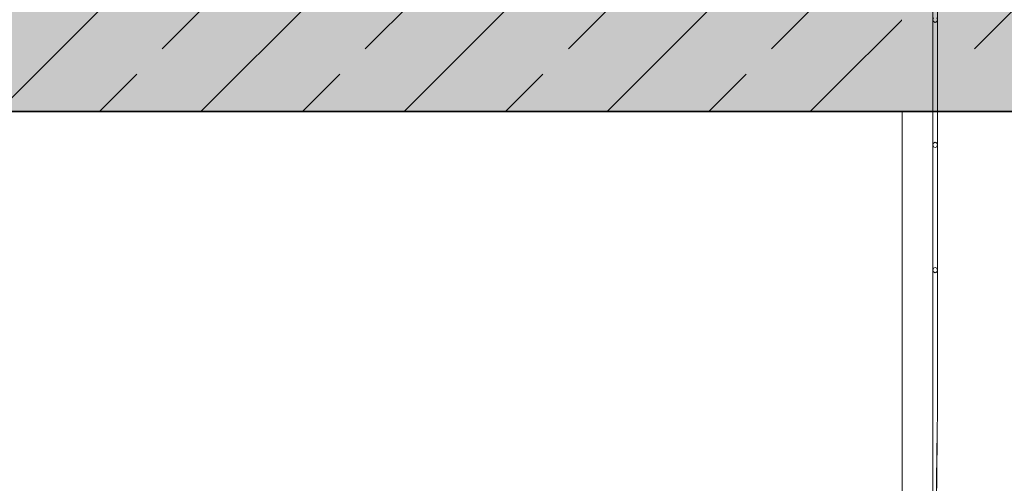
# Model space of a CAD drawing. Header units: millimetres. Extents: x -105953 to -79253, y 14617 to 35617.
# Tile 25 of 48: x -102210 to -101319, y 25391 to 25811. Entities that reach past the tile are written whole.
import ezdxf

# ---------------------------------------------------------------- set-up
doc = ezdxf.new("R2010")
doc.units = ezdxf.units.MM
doc.header["$MEASUREMENT"] = 0
doc.linetypes.add('Wipeout_Contour', pattern=[1000, 0, -1000])
doc.layers.add('Nowe_Konstrukcja - Schody', color=7, linetype='Continuous')
for name, color, linetype, lineweight, true_color in [('Nowe_Konstrukcja - Schody_Nr_pióra__101', 250, 'Continuous', 13, 0x333333), ('Nowe_Konstrukcja - Stropy_Nr_pióra__23', 7, 'Continuous', 13, 0x858585), ('Nowe_Konstrukcja - Ściany zew_Nr_pióra__23', 7, 'Continuous', 13, 0x858585)]:
    doc.layers.add(name, color=color, linetype=linetype, lineweight=lineweight, true_color=true_color)
for name, color, linetype, lineweight in [('Nowe_Konstrukcja - Schody_Nr_pióra__3', 7, 'Continuous', 13), ('Nowe_Konstrukcja - Stropy_Nr_pióra__21', 7, 'Continuous', 20), ('Nowe_Konstrukcja - Ściany zew_Nr_pióra__7', 7, 'Continuous', 35)]:
    doc.layers.add(name, color=color, linetype=linetype, lineweight=lineweight)
pattern_1 = [(45, (0, 0), (-91.92388, 91.92388), []), (45, (-45.96, 45.96), (-91.92388, 91.92388), [97.5, -32.5])]

msp = doc.modelspace()

# ---------------------------------------------------------------- hatches: boundary and pattern name
at = {"layer": 'Nowe_Konstrukcja - Stropy_Nr_pióra__23', "linetype": 'Continuous', "lineweight": 13, "true_color": 0x858585}
h = msp.add_hatch(dxfattribs=at)
h.set_pattern_fill('Beton_zbrojony_0001', color=252, style=0, pattern_type=2)
h.set_pattern_definition(pattern_1)
h.paths.add_polyline_path([(-102870.26, 25927.95), (-100086.62, 25927.95), (-100086.62, 25727.95), (-102870.26, 25727.95)])

# ---------------------------------------------------------------- linework, layer by layer
at = {"layer": 'Nowe_Konstrukcja - Stropy_Nr_pióra__21', "color": 7, "linetype": 'Continuous', "lineweight": 20, "flags": 128}
msp.add_lwpolyline([(-102870.26, 25927.95), (-100086.62, 25927.95), (-100086.62, 25727.95), (-102870.26, 25727.95)], close=True, dxfattribs=at)

# ---------------------------------------------------------------- next in the draw order: wipeouts: each hides what was drawn before it
at = {"color": 254, "linetype": 'Wipeout_Contour', "lineweight": 0, "ltscale": 1045583.809185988}
msp.add_wipeout([(-101411.62, 25954.54), (-101411.62, 25019.37), (-101381.62, 25019.37), (-101381.62, 25168.63), (-101383.03, 25169.33), (-101383.62, 25171.02), (-101383.62, 25941.55), (-101391.18, 25943.36), (-101399.29, 25949.85), (-101401.91, 25954.54)], dxfattribs=at).dxf.layer = 'Nowe_Konstrukcja - Schody'

# ---------------------------------------------------------------- next in the draw order: linework, layer by layer
at = {"layer": 'Nowe_Konstrukcja - Schody_Nr_pióra__101', "color": 250, "linetype": 'Continuous', "lineweight": 13, "true_color": 0x333333}
msp.add_line((-101411.62, 25019.37), (-101411.62, 25727.95), dxfattribs=at)

# ---------------------------------------------------------------- next in the draw order: wipeouts: each hides what was drawn before it
at = {"color": 254, "linetype": 'Wipeout_Contour', "lineweight": 0, "ltscale": 732152.72341}
msp.add_wipeout([(-101379.62, 25941.55), (-101379.62, 25362.23), (-101351.62, 25362.23), (-101351.62, 25954.54), (-101361.32, 25954.54), (-101363.94, 25949.85), (-101372.05, 25943.36)], dxfattribs=at).dxf.layer = 'Nowe_Konstrukcja - Schody'

# ---------------------------------------------------------------- next in the draw order: wipeouts: each hides what was drawn before it
at = {"color": 254, "linetype": 'Wipeout_Contour', "lineweight": 0, "ltscale": 418043.492293}
msp.add_wipeout([(-101383.62, 25290.8), (-101383.03, 25289.62), (-101383.03, 25461.05), (-101383.62, 25462.23)], dxfattribs=at).dxf.layer = 'Nowe_Konstrukcja - Schody'

# ---------------------------------------------------------------- next in the draw order: wipeouts: each hides what was drawn before it
at = {"color": 254, "linetype": 'Wipeout_Contour', "lineweight": 0, "ltscale": 418038.800764}
msp.add_wipeout([(-101381.62, 25460.56), (-101383.03, 25461.05), (-101383.03, 25289.62), (-101381.62, 25289.13)], dxfattribs=at).dxf.layer = 'Nowe_Konstrukcja - Schody'

# ---------------------------------------------------------------- next in the draw order: wipeouts: each hides what was drawn before it
at = {"color": 254, "linetype": 'Wipeout_Contour', "lineweight": 0, "ltscale": 418068.627821}
msp.add_wipeout([(-101381.62, 25362.23), (-101380.2, 25362.23), (-101380.2, 25461.05), (-101381.62, 25460.56)], dxfattribs=at).dxf.layer = 'Nowe_Konstrukcja - Schody'

# ---------------------------------------------------------------- next in the draw order: wipeouts: each hides what was drawn before it
at = {"color": 254, "linetype": 'Wipeout_Contour', "lineweight": 0, "ltscale": 418065.152839}
msp.add_wipeout([(-101380.2, 25461.05), (-101380.2, 25362.23), (-101379.62, 25362.23), (-101379.62, 25462.23)], dxfattribs=at).dxf.layer = 'Nowe_Konstrukcja - Schody'

# ---------------------------------------------------------------- next in the draw order: wipeouts: each hides what was drawn before it
at = {"color": 254, "linetype": 'Wipeout_Contour', "lineweight": 0, "ltscale": 418186.248772}
msp.add_wipeout([(-101383.62, 25584.37), (-101383.62, 25462.23), (-101383.03, 25461.05), (-101383.03, 25582.68)], dxfattribs=at).dxf.layer = 'Nowe_Konstrukcja - Schody'

# ---------------------------------------------------------------- next in the draw order: wipeouts: each hides what was drawn before it
at = {"color": 254, "linetype": 'Wipeout_Contour', "lineweight": 0, "ltscale": 418181.377542}
msp.add_wipeout([(-101383.03, 25461.05), (-101381.62, 25460.56), (-101381.62, 25581.98), (-101383.03, 25582.68)], dxfattribs=at).dxf.layer = 'Nowe_Konstrukcja - Schody'

# ---------------------------------------------------------------- next in the draw order: wipeouts: each hides what was drawn before it
at = {"color": 254, "linetype": 'Wipeout_Contour', "lineweight": 0, "ltscale": 418175.891842}
msp.add_wipeout([(-101381.62, 25460.56), (-101380.2, 25461.05), (-101380.2, 25582.68), (-101381.62, 25581.98)], dxfattribs=at).dxf.layer = 'Nowe_Konstrukcja - Schody'

# ---------------------------------------------------------------- next in the draw order: wipeouts: each hides what was drawn before it
at = {"color": 254, "linetype": 'Wipeout_Contour', "lineweight": 0, "ltscale": 418173.005147}
msp.add_wipeout([(-101379.62, 25584.37), (-101380.2, 25582.68), (-101380.2, 25461.05), (-101379.62, 25462.23)], dxfattribs=at).dxf.layer = 'Nowe_Konstrukcja - Schody'

# ---------------------------------------------------------------- next in the draw order: linework, layer by layer
at = {"layer": 'Nowe_Konstrukcja - Schody_Nr_pióra__101', "color": 250, "linetype": 'Continuous', "lineweight": 13, "true_color": 0x333333}
for p, q in [((-101383.62, 25290.8), (-101383.62, 25462.23)), ((-101381.62, 25302.24), (-101379.62, 25462.23))]:
    msp.add_line(p, q, dxfattribs=at)

# ---------------------------------------------------------------- next in the draw order: wipeouts: each hides what was drawn before it
at = {"color": 254, "linetype": 'Wipeout_Contour', "lineweight": 0, "ltscale": 418302.163547}
msp.add_wipeout([(-101383.62, 25697.7), (-101383.62, 25584.37), (-101383.03, 25586.06), (-101383.03, 25696.01)], dxfattribs=at).dxf.layer = 'Nowe_Konstrukcja - Schody'

# ---------------------------------------------------------------- next in the draw order: wipeouts: each hides what was drawn before it
at = {"color": 254, "linetype": 'Wipeout_Contour', "lineweight": 0, "ltscale": 418298.283264}
msp.add_wipeout([(-101381.62, 25695.31), (-101383.03, 25696.01), (-101383.03, 25586.06), (-101381.62, 25586.77)], dxfattribs=at).dxf.layer = 'Nowe_Konstrukcja - Schody'

# ---------------------------------------------------------------- next in the draw order: wipeouts: each hides what was drawn before it
at = {"color": 254, "linetype": 'Wipeout_Contour', "lineweight": 0, "ltscale": 418292.799116}
msp.add_wipeout([(-101381.62, 25695.31), (-101381.62, 25586.77), (-101380.2, 25586.06), (-101380.2, 25696.01)], dxfattribs=at).dxf.layer = 'Nowe_Konstrukcja - Schody'

# ---------------------------------------------------------------- next in the draw order: wipeouts: each hides what was drawn before it
at = {"color": 254, "linetype": 'Wipeout_Contour', "lineweight": 0, "ltscale": 418288.923631}
msp.add_wipeout([(-101380.2, 25586.06), (-101379.62, 25584.37), (-101379.62, 25697.7), (-101380.2, 25696.01)], dxfattribs=at).dxf.layer = 'Nowe_Konstrukcja - Schody'

# ---------------------------------------------------------------- next in the draw order: hatches: boundary and pattern name
at = {"layer": 'Nowe_Konstrukcja - Schody_Nr_pióra__101', "linetype": 'Continuous', "lineweight": 13, "true_color": 0x333333}
h = msp.add_hatch(dxfattribs=at)
h.set_pattern_fill('Beton_zbrojony_0001', color=250, style=0, pattern_type=2)
h.set_pattern_definition(pattern_1)
h.paths.add_polyline_path([(-101383.03, 25586.06), (-101383.62, 25584.37), (-101383.03, 25582.68), (-101381.62, 25581.98), (-101380.2, 25582.68), (-101379.62, 25584.37), (-101380.2, 25586.06), (-101381.62, 25586.77)])

# ---------------------------------------------------------------- next in the draw order: linework, layer by layer
at = {"layer": 'Nowe_Konstrukcja - Schody_Nr_pióra__101', "color": 250, "linetype": 'Continuous', "lineweight": 13, "true_color": 0x333333}
for p, q in [((-101383.62, 25462.23), (-101383.62, 25584.37)), ((-101379.62, 25462.23), (-101379.62, 25584.37))]:
    msp.add_line(p, q, dxfattribs=at)
at = {"layer": 'Nowe_Konstrukcja - Schody_Nr_pióra__3', "color": 7, "linetype": 'Continuous', "lineweight": 13}
for p, q in [((-101383.62, 25584.37), (-101383.03, 25586.06)), ((-101383.03, 25582.68), (-101383.62, 25584.37)), ((-101383.03, 25586.06), (-101381.62, 25586.77)), ((-101381.62, 25581.98), (-101383.03, 25582.68)), ((-101380.2, 25586.06), (-101381.62, 25586.77)), ((-101381.62, 25581.98), (-101380.2, 25582.68)), ((-101379.62, 25584.37), (-101380.2, 25586.06)), ((-101380.2, 25582.68), (-101379.62, 25584.37))]:
    msp.add_line(p, q, dxfattribs=at)

# ---------------------------------------------------------------- next in the draw order: wipeouts: each hides what was drawn before it
at = {"color": 254, "linetype": 'Wipeout_Contour', "lineweight": 0, "ltscale": 418413.547834}
msp.add_wipeout([(-101383.62, 25811.04), (-101383.62, 25697.7), (-101383.03, 25699.4), (-101383.03, 25809.34)], dxfattribs=at).dxf.layer = 'Nowe_Konstrukcja - Schody'

# ---------------------------------------------------------------- next in the draw order: wipeouts: each hides what was drawn before it
at = {"color": 254, "linetype": 'Wipeout_Contour', "lineweight": 0, "ltscale": 418409.668586}
msp.add_wipeout([(-101381.62, 25808.64), (-101383.03, 25809.34), (-101383.03, 25699.4), (-101381.62, 25700.1)], dxfattribs=at).dxf.layer = 'Nowe_Konstrukcja - Schody'

# ---------------------------------------------------------------- next in the draw order: wipeouts: each hides what was drawn before it
at = {"color": 254, "linetype": 'Wipeout_Contour', "lineweight": 0, "ltscale": 418404.185897}
msp.add_wipeout([(-101381.62, 25808.64), (-101381.62, 25700.1), (-101380.2, 25699.4), (-101380.2, 25809.34)], dxfattribs=at).dxf.layer = 'Nowe_Konstrukcja - Schody'

# ---------------------------------------------------------------- next in the draw order: wipeouts: each hides what was drawn before it
at = {"color": 254, "linetype": 'Wipeout_Contour', "lineweight": 0, "ltscale": 418400.311443}
msp.add_wipeout([(-101380.2, 25699.4), (-101379.62, 25697.7), (-101379.62, 25811.04), (-101380.2, 25809.34)], dxfattribs=at).dxf.layer = 'Nowe_Konstrukcja - Schody'

# ---------------------------------------------------------------- next in the draw order: hatches: boundary and pattern name
at = {"layer": 'Nowe_Konstrukcja - Schody_Nr_pióra__101', "linetype": 'Continuous', "lineweight": 13, "true_color": 0x333333}
h = msp.add_hatch(dxfattribs=at)
h.set_pattern_fill('Beton_zbrojony_0001', color=250, style=0, pattern_type=2)
h.set_pattern_definition(pattern_1)
h.paths.add_polyline_path([(-101383.03, 25812.73), (-101383.62, 25811.04), (-101383.03, 25809.34), (-101381.62, 25808.64), (-101380.2, 25809.34), (-101379.62, 25811.04), (-101380.2, 25812.73), (-101381.62, 25813.43)])
h = msp.add_hatch(dxfattribs=at)
h.set_pattern_fill('Beton_zbrojony_0001', color=250, style=0, pattern_type=2)
h.set_pattern_definition(pattern_1)
h.paths.add_polyline_path([(-101383.03, 25699.4), (-101383.62, 25697.7), (-101383.03, 25696.01), (-101381.62, 25695.31), (-101380.2, 25696.01), (-101379.62, 25697.7), (-101380.2, 25699.4), (-101381.62, 25700.1)])
at = {"layer": 'Nowe_Konstrukcja - Ściany zew_Nr_pióra__23', "linetype": 'Continuous', "lineweight": 13, "true_color": 0x858585}
h = msp.add_hatch(dxfattribs=at)
h.set_pattern_fill('Beton_zbrojony_0001', color=252, style=0, pattern_type=2)
h.set_pattern_definition(pattern_1)
h.paths.add_polyline_path([(-103086.62, 32727.95), (-103086.61, 18993.94), (-102846.61, 18993.94), (-102846.61, 22127.94), (-100086.62, 22127.94), (-100086.62, 18993.94), (-99846.62, 18993.94), (-99846.62, 32927.95), (-100086.62, 32927.95), (-100086.62, 29527.94), (-102846.61, 29527.94), (-102846.62, 32727.95), (-102846.61, 32927.95), (-103086.62, 32927.95)])
h.paths.add_polyline_path([(-102846.61, 25927.94), (-102846.61, 29327.95), (-100086.62, 29327.95), (-100086.62, 26047.95), (-100086.62, 25927.94)], flags=0)
h.paths.add_polyline_path([(-102846.61, 22327.94), (-102846.61, 25727.95), (-100086.62, 25727.95), (-100086.62, 25587.95), (-100086.62, 25567.94), (-100086.62, 25547.94), (-100086.62, 22447.95), (-100086.62, 22327.94)], flags=0)

# ---------------------------------------------------------------- next in the draw order: linework, layer by layer
at = {"layer": 'Nowe_Konstrukcja - Schody_Nr_pióra__101', "color": 250, "linetype": 'Continuous', "lineweight": 13, "true_color": 0x333333}
for p, q in [((-101383.62, 25811.04), (-101383.62, 25924.37)), ((-101379.62, 25811.04), (-101379.62, 25924.37)), ((-101383.62, 25697.7), (-101383.62, 25811.04)), ((-101379.62, 25697.7), (-101379.62, 25811.04)), ((-101383.62, 25584.37), (-101383.62, 25697.7)), ((-101379.62, 25584.37), (-101379.62, 25697.7))]:
    msp.add_line(p, q, dxfattribs=at)
at = {"layer": 'Nowe_Konstrukcja - Schody_Nr_pióra__3', "color": 7, "linetype": 'Continuous', "lineweight": 13}
for p, q in [((-101383.62, 25811.04), (-101383.03, 25812.73)), ((-101379.62, 25811.04), (-101380.2, 25812.73)), ((-101383.03, 25809.34), (-101383.62, 25811.04)), ((-101381.62, 25808.64), (-101383.03, 25809.34)), ((-101381.62, 25808.64), (-101380.2, 25809.34)), ((-101380.2, 25809.34), (-101379.62, 25811.04)), ((-101383.62, 25697.7), (-101383.03, 25699.4)), ((-101383.03, 25696.01), (-101383.62, 25697.7)), ((-101383.03, 25699.4), (-101381.62, 25700.1)), ((-101381.62, 25695.31), (-101383.03, 25696.01)), ((-101380.2, 25699.4), (-101381.62, 25700.1)), ((-101381.62, 25695.31), (-101380.2, 25696.01)), ((-101379.62, 25697.7), (-101380.2, 25699.4)), ((-101380.2, 25696.01), (-101379.62, 25697.7))]:
    msp.add_line(p, q, dxfattribs=at)
at = {"layer": 'Nowe_Konstrukcja - Ściany zew_Nr_pióra__7', "color": 7, "linetype": 'Continuous', "lineweight": 35}
msp.add_line((-102846.61, 25727.95), (-100086.62, 25727.95), dxfattribs=at)
at = {"layer": 'Nowe_Konstrukcja - Ściany zew_Nr_pióra__7', "color": 7, "linetype": 'Continuous', "lineweight": 35, "flags": 128}
msp.add_lwpolyline([(-102846.61, 22327.94), (-102846.61, 25727.95), (-100086.62, 25727.95), (-100086.62, 25587.95), (-100086.62, 25567.94), (-100086.62, 25547.94), (-100086.62, 22447.95), (-100086.62, 22327.94)], close=True, dxfattribs=at)

doc.saveas('drawing.dxf')
